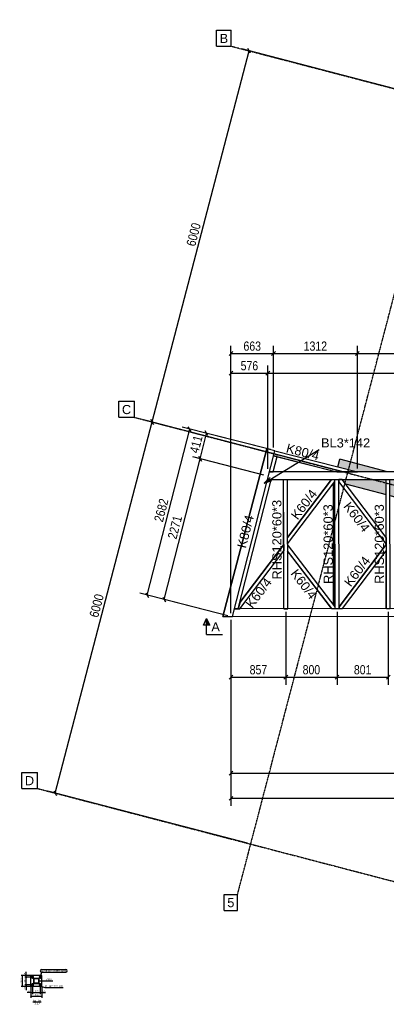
# Model space of a CAD drawing. Header units: millimetres. Extents: x -32861 to 254386, y 0 to 15445.
# Tile 32 of 67: x 139334 to 145063, y 44 to 15445. Entities that reach past the tile are written whole.
import ezdxf

# ---------------------------------------------------------------- set-up
doc = ezdxf.new("R2010")
doc.units = ezdxf.units.MM
doc.linetypes.add('DXK_LINE_DOT3', pattern=[5.9187, 2.979, -0.9799, 0.9799, -0.9799])
doc.styles.add('Arial', font='ARIAL.TTF', dxfattribs={"height": 0.2})
doc.styles.add('Arial Narrow', font='ARIALN.TTF', dxfattribs={"height": 0.2})

# ---------------------------------------------------------------- blocks, each defined once
blk = doc.blocks.new('Unknown-16 - 30809')
at = {"color": 5}
blk.add_line((139540, 82), (139669, 82), dxfattribs=at)
at = {"color": 5, "style": 'Arial'}
for s, p in [('Aa', (139540, 90)), ('1:10', (139565, 45)), ('-', (139598, 90)), ('Aa', (139620, 90))]:
    blk.add_text(s, height=28.7, dxfattribs=at).set_placement(p)
blk = doc.blocks.new('Part-21857 - 21672')
at = {"color": 7}
for p, q in [((144259, 8252), (144259, 8253)), ((144262, 6263), (144259, 8222)), ((144264, 6233), (144260, 8253)), ((144260, 8253), (144320, 8253)), ((144324, 6233), (144320, 8253)), ((144262, 6233), (144262, 6234)), ((144264, 6233), (144324, 6233))]:
    blk.add_line(p, q, dxfattribs=at)
blk = doc.blocks.new('Part-24812 - 21672')
at = {"color": 7}
for p, q in [((144324, 6263), (145062, 7239)), ((145062, 7239), (144324, 6263)), ((145062, 7239), (145062, 7239)), ((145062, 7239), (145062, 7140)), ((144377, 6234), (145062, 7140)), ((144324, 6263), (144324, 6263)), ((144324, 6263), (144324, 6234)), ((144324, 6234), (144324, 6257)), ((144324, 6257), (144324, 6257)), ((144324, 6234), (144324, 6234)), ((144324, 6234), (144377, 6234))]:
    blk.add_line(p, q, dxfattribs=at)
blk = doc.blocks.new('Part-22003 - 21672')
at = {"color": 7}
for p, q in [((148705, 6241), (142687, 6230)), ((148706, 6121), (148705, 6241)), ((142657, 6110), (148706, 6121))]:
    blk.add_line(p, q, dxfattribs=at)
blk = doc.blocks.new('Part-24809 - 21672')
at = {"color": 7}
for p, q in [((144320, 8252), (144321, 8252)), ((144321, 8229), (144320, 8229)), ((144321, 8222), (144320, 8222)), ((145062, 7249), (144320, 8222)), ((144321, 8252), (144321, 8252)), ((144321, 8252), (144321, 8229)), ((144374, 8252), (144321, 8252)), ((144321, 8252), (144321, 8222)), ((145062, 7249), (144321, 8222)), ((145062, 7348), (144374, 8252)), ((145062, 7348), (145062, 7249)), ((145062, 7249), (145062, 7249))]:
    blk.add_line(p, q, dxfattribs=at)
blk = doc.blocks.new('Part-23606 - 21672')
at = {"color": 7}
for p, q in [((144247, 8252), (144247, 8253)), ((144260, 7263), (144247, 8207)), ((144248, 8252), (144248, 8253)), ((144260, 7351), (144248, 8208)), ((144260, 7263), (144260, 7351))]:
    blk.add_line(p, q, dxfattribs=at)
blk = doc.blocks.new('Part-22000 - 21672')
at = {"color": 7}
for p, q in [((148702, 8381), (143234, 8371)), ((148702, 8261), (148702, 8381)), ((143204, 8251), (148702, 8261))]:
    blk.add_line(p, q, dxfattribs=at)
blk = doc.blocks.new('Part-24676 - 21672')
at = {"color": 7}
for p, q in [((143460, 7236), (143458, 8251)), ((143463, 6231), (143459, 8251)), ((143459, 8251), (143519, 8251)), ((143523, 6231), (143519, 8251)), ((143462, 6231), (143460, 7135)), ((143463, 6231), (143523, 6231))]:
    blk.add_line(p, q, dxfattribs=at)
blk = doc.blocks.new('Part-23603 - 21672')
at = {"color": 7}
for p, q in [((144251, 6278), (144260, 7222)), ((144252, 6277), (144261, 7134)), ((144261, 7134), (144260, 7222)), ((144251, 6233), (144251, 6234)), ((144252, 6233), (144252, 6234))]:
    blk.add_line(p, q, dxfattribs=at)
blk = doc.blocks.new('Part-22778 - 21672')
at = {"color": 7}
for p, q in [((143300, 8626), (144290, 8373)), ((143319, 8703), (144611, 8373)), ((143357, 8611), (144289, 8373)), ((144290, 8373), (144611, 8373))]:
    blk.add_line(p, q, dxfattribs=at)
blk = doc.blocks.new('Part-22788 - 21672')
at = {"color": 7}
for p, q in [((143358, 8611), (143300, 8626)), ((143296, 8371), (143358, 8611)), ((143234, 8371), (143296, 8371))]:
    blk.add_line(p, q, dxfattribs=at)
blk = doc.blocks.new('Part-23824 - 21672')
at = {"color": 7}
for p, q in [((144236, 8252), (144236, 8253)), ((144240, 6293), (144236, 8192)), ((144237, 8252), (144237, 8253)), ((144241, 6291), (144237, 8194)), ((144240, 6233), (144240, 6234)), ((144241, 6233), (144241, 6234))]:
    blk.add_line(p, q, dxfattribs=at)
blk = doc.blocks.new('Part-24537 - 21672')
at = {"color": 7}
for p, q in [((144262, 6263), (143521, 7236)), ((144210, 6233), (143521, 7137)), ((144209, 6233), (143521, 7136)), ((144209, 6233), (144262, 6234)), ((144262, 6234), (144262, 6263))]:
    blk.add_line(p, q, dxfattribs=at)
blk = doc.blocks.new('Part-24564 - 21672')
for points in [[(144594, 8373), (144642, 8373), (145081, 8374), (144335, 8569), (144305, 8451), (144611, 8373)], [(144284, 8373), (144289, 8373), (144301, 8373), (144513, 8373), (144305, 8373), (144290, 8373), (144284, 8374)], [(144308, 8253), (144316, 8253), (144317, 8253)], [(145060, 8018), (145059, 8254), (144920, 8254), (144317, 8253), (144320, 8253), (144320, 8252), (144346, 8252), (144368, 8252), (144369, 8252), (144374, 8252), (144426, 8184)], [(144331, 8208), (144320, 8222), (144320, 8211)], [(145060, 8254), (145061, 8254), (145062, 8254), (145107, 8254), (145117, 8254), (145116, 8254), (145107, 8254), (145072, 8254)], [(145534, 7894), (145762, 8196), (145538, 8255), (145118, 8254), (145121, 8254), (145121, 8002)], [(145838, 7815), (145838, 8177), (145826, 8180), (145597, 7878)], [(146332, 7686), (145988, 8137), (145922, 8155), (145922, 7793)], [(146662, 7600), (146661, 7962), (146083, 8112), (146428, 7661)], [(146869, 7545), (147098, 7848), (146723, 7946), (146723, 7584)], [(147440, 7396), (147440, 7758), (147161, 7831), (146933, 7529)], [(148224, 7192), (148264, 7245), (148264, 7255), (147990, 7615), (147524, 7736), (147524, 7374)], [(148264, 7356), (148263, 7543), (148085, 7590)], [(148375, 7421), (148393, 7445), (148392, 7445), (148398, 7452), (148433, 7499), (148325, 7527), (148325, 7424), (148371, 7424)], [(148889, 7018), (148888, 7380), (148497, 7482), (148447, 7416), (148441, 7408), (148393, 7445), (148393, 7445), (148441, 7408), (148422, 7384), (148426, 7381), (148427, 7139)], [(149051, 6976), (149051, 7338), (148969, 7359), (148970, 6997)], [(149233, 6928), (149232, 7290), (149141, 7314), (149141, 6952)], [(149472, 6866), (149560, 7205), (149313, 7269), (149314, 6907)]]:
    blk.add_hatch(color=4).paths.add_polyline_path(points)
at = {"color": 4}
for p, q in [((144305, 8451), (144335, 8569)), ((145081, 8374), (144335, 8569)), ((144284, 8373), (144284, 8374)), ((144320, 8211), (144331, 8208)), ((144426, 8184), (145060, 8018)), ((145538, 8255), (145762, 8196)), ((145826, 8180), (145838, 8177)), ((145922, 8155), (145988, 8137)), ((146083, 8112), (146661, 7962)), ((145121, 8002), (145534, 7894)), ((145597, 7878), (145838, 7815)), ((146723, 7946), (147098, 7848)), ((145922, 7793), (146332, 7686)), ((147161, 7831), (147440, 7758)), ((147524, 7736), (147990, 7615)), ((146428, 7661), (146662, 7600)), ((146723, 7584), (146869, 7545)), ((148085, 7590), (148263, 7543)), ((146933, 7529), (147440, 7396)), ((148325, 7527), (148433, 7499)), ((148497, 7482), (148888, 7380)), ((147524, 7374), (148224, 7192)), ((148969, 7359), (149051, 7338)), ((149141, 7314), (149232, 7290)), ((149313, 7269), (149560, 7205)), ((148427, 7139), (148889, 7018)), ((149560, 7205), (149472, 6866)), ((149560, 7205), (149560, 7205)), ((148970, 6997), (149051, 6976)), ((149141, 6952), (149233, 6928)), ((149314, 6907), (149472, 6866)), ((149472, 6866), (149472, 6866))]:
    blk.add_line(p, q, dxfattribs=at)
blk = doc.blocks.new('Part-24679 - 21672')
at = {"color": 7}
for p, q in [((142775, 6330), (143460, 7236)), ((143461, 7236), (142775, 6329)), ((142776, 6231), (143461, 7137)), ((143460, 7236), (143461, 7236)), ((143461, 7236), (143461, 7137)), ((142775, 6329), (142750, 6231)), ((142773, 6319), (142750, 6231)), ((142772, 6319), (142773, 6319)), ((142775, 6329), (142775, 6329)), ((142750, 6231), (142749, 6231)), ((142750, 6231), (142776, 6231))]:
    blk.add_line(p, q, dxfattribs=at)
blk = doc.blocks.new('Part-24682 - 21672')
at = {"color": 7}
for p, q in [((143521, 7347), (144205, 8251)), ((144206, 8251), (143521, 7346)), ((143521, 7247), (144259, 8222)), ((144205, 8251), (144259, 8252)), ((144259, 8222), (144259, 8252))]:
    blk.add_line(p, q, dxfattribs=at)
blk = doc.blocks.new('Part-24806 - 21672')
at = {"color": 7}
for p, q in [((145061, 7350), (145059, 8254)), ((145065, 6234), (145061, 8254)), ((145061, 8254), (145121, 8254)), ((145125, 6234), (145121, 8254)), ((145061, 7239), (145061, 7249)), ((145063, 6234), (145061, 7138)), ((145065, 6234), (145125, 6234))]:
    blk.add_line(p, q, dxfattribs=at)
blk = doc.blocks.new('Part-24845 - 21672')
at = {"color": 7}
for p, q in [((142749, 6230), (143265, 8250)), ((143265, 8250), (143204, 8250)), ((142687, 6230), (142749, 6230))]:
    blk.add_line(p, q, dxfattribs=at)
blk = doc.blocks.new('GridLine-25927 - 21672')
at = {"color": 6}
for p, q in [((139365, 3671), (139610, 3671)), ((139365, 3421), (139365, 3671)), ((139610, 3421), (139610, 3671)), ((139365, 3421), (139610, 3421))]:
    blk.add_line(p, q, dxfattribs=at)
at = {"color": 6, "linetype": 'DXK_LINE_DOT3'}
blk.add_line((139610, 3421), (149621, 807), dxfattribs=at)
at = {"color": 7, "style": 'Arial'}
blk.add_text('D', height=143, dxfattribs=at).set_placement((139415, 3471))
blk = doc.blocks.new('GridLine-25929 - 21672')
at = {"color": 6}
for p, q in [((142408, 15281), (142641, 15281)), ((142408, 15031), (142408, 15281)), ((142641, 15031), (142641, 15281)), ((142408, 15031), (142641, 15031))]:
    blk.add_line(p, q, dxfattribs=at)
at = {"color": 6, "linetype": 'DXK_LINE_DOT3'}
blk.add_line((142641, 15031), (152652, 12418), dxfattribs=at)
at = {"color": 7, "style": 'Arial'}
blk.add_text('B', height=143, dxfattribs=at).set_placement((142458, 15081))
blk = doc.blocks.new('GridLine-25925 - 21672')
at = {"color": 6}
for p, q in [((146246, 15445), (146458, 15445)), ((146246, 15195), (146246, 15445)), ((146458, 15195), (146458, 15445)), ((146246, 15195), (146458, 15195)), ((142528, 1764), (142739, 1764)), ((142528, 1514), (142528, 1764)), ((142739, 1514), (142739, 1764)), ((142528, 1514), (142739, 1514))]:
    blk.add_line(p, q, dxfattribs=at)
at = {"color": 6, "linetype": 'DXK_LINE_DOT3'}
blk.add_line((142739, 1764), (146246, 15195), dxfattribs=at)
at = {"color": 7, "style": 'Arial'}
for p in [(146296, 15245), (142578, 1564)]:
    blk.add_text('5', height=143, dxfattribs=at).set_placement(p)
blk = doc.blocks.new('GridLine-25928 - 21672')
at = {"color": 6}
for p, q in [((140881, 9476), (141126, 9476)), ((140881, 9226), (140881, 9476)), ((141126, 9226), (141126, 9476)), ((140881, 9226), (141126, 9226))]:
    blk.add_line(p, q, dxfattribs=at)
at = {"color": 6, "linetype": 'DXK_LINE_DOT3'}
blk.add_line((141126, 9226), (151137, 6612), dxfattribs=at)
at = {"color": 7, "style": 'Arial'}
blk.add_text('C', height=143, dxfattribs=at).set_placement((140931, 9276))
blk = doc.blocks.new('Part-67567 - 21672')
at = {"color": 7}
for p, q in [((143196, 8735), (142510, 6109)), ((142510, 6109), (143195, 8735)), ((142657, 6110), (143319, 8703)), ((143319, 8703), (143196, 8735)), ((142510, 6109), (142657, 6110))]:
    blk.add_line(p, q, dxfattribs=at)
blk = doc.blocks.new('Part-30816 - 30809')
h = blk.add_hatch(color=6)
h.paths.add_polyline_path([(139635, 370), (139635, 450), (139555, 450), (139555, 370)])
h.paths.add_polyline_path([(139559, 446), (139631, 446), (139631, 374), (139559, 374)])
at = {"color": 7}
for p, q in [((139555, 370), (139555, 450)), ((139635, 450), (139555, 450)), ((139555, 370), (139635, 370)), ((139559, 374), (139559, 446)), ((139559, 446), (139631, 446)), ((139631, 374), (139559, 374)), ((139631, 446), (139631, 374)), ((139635, 370), (139635, 450))]:
    blk.add_line(p, q, dxfattribs=at)
blk = doc.blocks.new('Bolt-30867 - 30809')
at = {"color": 136}
for p, q in [((139535, 486), (139521, 478)), ((139521, 478), (139521, 462)), ((139521, 462), (139535, 455)), ((139548, 478), (139535, 486)), ((139535, 455), (139548, 462)), ((139548, 462), (139548, 478)), ((139655, 486), (139641, 478)), ((139641, 478), (139641, 462)), ((139641, 462), (139655, 455)), ((139668, 478), (139655, 486)), ((139655, 455), (139668, 462)), ((139668, 462), (139668, 478)), ((139535, 366), (139521, 358)), ((139521, 358), (139521, 342)), ((139521, 342), (139535, 335)), ((139548, 358), (139535, 366)), ((139535, 335), (139548, 342)), ((139548, 342), (139548, 358)), ((139655, 366), (139641, 358)), ((139641, 358), (139641, 342)), ((139641, 342), (139655, 335)), ((139668, 358), (139655, 366)), ((139655, 335), (139668, 342)), ((139668, 342), (139668, 358))]:
    blk.add_line(p, q, dxfattribs=at)
for centre, radius, start, end in [((139535, 470), 15, 90, 270), ((139535, 470), 15, 120, 300), ((139535, 470), 9.5, 0, 180), ((139535, 470), 9.5, 180, 0), ((139535, 470), 15, 300, 120), ((139535, 470), 8, 120, 300), ((139535, 470), 8, 300, 120), ((139535, 470), 15, 270, 90), ((139655, 470), 15, 90, 270), ((139655, 470), 15, 120, 300), ((139655, 470), 9.5, 0, 180), ((139655, 470), 9.5, 180, 0), ((139655, 470), 15, 300, 120), ((139655, 470), 8, 120, 300), ((139655, 470), 8, 300, 120), ((139655, 470), 15, 270, 90), ((139535, 350), 15, 90, 270), ((139535, 350), 15, 120, 300), ((139535, 350), 9.5, 0, 180), ((139535, 350), 9.5, 180, 0), ((139535, 350), 15, 300, 120), ((139535, 350), 8, 120, 300), ((139535, 350), 8, 300, 120), ((139535, 350), 15, 270, 90), ((139655, 350), 15, 90, 270), ((139655, 350), 15, 120, 300), ((139655, 350), 9.5, 0, 180), ((139655, 350), 9.5, 180, 0), ((139655, 350), 15, 300, 120), ((139655, 350), 8, 120, 300), ((139655, 350), 8, 300, 120), ((139655, 350), 15, 270, 90)]:
    blk.add_arc(centre, radius, start, end, dxfattribs=at)
blk = doc.blocks.new('Part-30872 - 30809')
at = {"color": 7}
for p, q in [((139680, 495), (139510, 495)), ((139510, 325), (139510, 495)), ((139680, 325), (139680, 495)), ((139680, 325), (139510, 325))]:
    blk.add_line(p, q, dxfattribs=at)
blk = doc.blocks.new('StraightDimension-25661 - 21672')
at = {"color": 174}
for p, q in [((142636, 6060), (142636, 3147)), ((142666, 3297), (142606, 3237)), ((142636, 3267), (161482, 3267))]:
    blk.add_line(p, q, dxfattribs=at)
blk = doc.blocks.new('StraightDimension-25776 - 21672')
at = {"color": 174}
for p, q in [((143299, 8754), (143299, 10343)), ((144611, 8423), (144611, 10343)), ((143329, 10253), (143269, 10193)), ((143299, 10223), (144611, 10223)), ((144581, 10193), (144641, 10253))]:
    blk.add_line(p, q, dxfattribs=at)
at = {"color": 30, "style": 'Arial Narrow'}
blk.add_text('1312', height=143.2, dxfattribs=at).set_placement((143772, 10268))
blk = doc.blocks.new('StraightDimension-25653 - 21672')
at = {"color": 174}
for p, q in [((142636, 6060), (142636, 3539)), ((148733, 6011), (148733, 3539)), ((142666, 3689), (142606, 3629)), ((142636, 3659), (148733, 3659)), ((148703, 3629), (148763, 3689))]:
    blk.add_line(p, q, dxfattribs=at)
at = {"color": 30, "style": 'Arial Narrow'}
blk.add_text('6097', height=143.2, dxfattribs=at).set_placement((145502, 3704))
blk = doc.blocks.new('StraightDimension-25777 - 21672')
at = {"color": 174}
for p, q in [((142636, 6160), (142636, 10343)), ((143299, 8754), (143299, 10343)), ((142666, 10253), (142606, 10193)), ((142636, 10223), (143299, 10223)), ((143269, 10193), (143329, 10253))]:
    blk.add_line(p, q, dxfattribs=at)
at = {"color": 30, "style": 'Arial Narrow'}
blk.add_text('663', height=143.2, dxfattribs=at).set_placement((142831, 10268))
blk = doc.blocks.new('StraightDimension-25601 - 21672')
at = {"color": 174}
for p, q in [((141405, 9153), (142921, 14958)), ((145928, 14173), (142805, 14989)), ((142943, 14922), (142900, 14995)), ((144412, 8368), (141289, 9183)), ((141384, 9190), (141427, 9116))]:
    blk.add_line(p, q, dxfattribs=at)
at = {"color": 30, "style": 'Arial Narrow'}
blk.add_text('6000', height=143.2, rotation=75.3669, dxfattribs=at).set_placement((142074, 11891))
blk = doc.blocks.new('StraightDimension-25679 - 21672')
at = {"color": 174}
for p, q in [((143493, 6181), (143493, 5041)), ((142636, 6060), (142636, 5041)), ((142666, 5191), (142606, 5131)), ((142636, 5161), (143493, 5161)), ((143463, 5131), (143523, 5191))]:
    blk.add_line(p, q, dxfattribs=at)
at = {"color": 30, "style": 'Arial Narrow'}
blk.add_text('857', height=143.2, dxfattribs=at).set_placement((142928, 5206))
blk = doc.blocks.new('StraightDimension-25600 - 21672')
at = {"color": 174}
for p, q in [((139890, 3348), (141405, 9153)), ((144412, 8368), (141289, 9183)), ((141427, 9116), (141384, 9190)), ((142896, 2563), (139773, 3378)), ((139868, 3384), (139911, 3311))]:
    blk.add_line(p, q, dxfattribs=at)
at = {"color": 30, "style": 'Arial Narrow'}
blk.add_text('6000', height=143.2, rotation=75.3669, dxfattribs=at).set_placement((140558, 6085))
blk = doc.blocks.new('StraightDimension-25680 - 21672')
at = {"color": 174}
for p, q in [((143493, 6181), (143493, 5041)), ((144293, 6183), (144293, 5041)), ((143523, 5191), (143463, 5131)), ((143493, 5161), (144293, 5161)), ((144263, 5131), (144323, 5191))]:
    blk.add_line(p, q, dxfattribs=at)
at = {"color": 30, "style": 'Arial Narrow'}
blk.add_text('800', height=143.2, dxfattribs=at).set_placement((143756, 5206))
blk = doc.blocks.new('StraightDimension-25681 - 21672')
at = {"color": 174}
for p, q in [((144293, 6183), (144293, 5041)), ((145094, 6184), (145094, 5041)), ((144323, 5191), (144263, 5131)), ((144293, 5161), (145094, 5161)), ((145064, 5131), (145124, 5191))]:
    blk.add_line(p, q, dxfattribs=at)
at = {"color": 30, "style": 'Arial Narrow'}
blk.add_text('801', height=143.2, dxfattribs=at).set_placement((144557, 5206))
blk = doc.blocks.new('StraightDimension-25778 - 21672')
at = {"color": 174}
for p, q in [((144611, 8423), (144611, 10343)), ((148729, 8491), (148729, 10343)), ((144641, 10253), (144581, 10193)), ((144611, 10223), (148729, 10223)), ((148699, 10193), (148759, 10253))]:
    blk.add_line(p, q, dxfattribs=at)
at = {"color": 30, "style": 'Arial Narrow'}
blk.add_text('4118', height=143.2, dxfattribs=at).set_placement((146487, 10268))
blk = doc.blocks.new('StraightDimension-25826 - 21672')
at = {"color": 174}
for p, q in [((141327, 6444), (141991, 9043)), ((143251, 8720), (141874, 9072)), ((142012, 9006), (141969, 9079)), ((142588, 6122), (141210, 6474)), ((141305, 6481), (141348, 6408))]:
    blk.add_line(p, q, dxfattribs=at)
at = {"color": 30, "style": 'Arial Narrow'}
blk.add_text('2682', height=143.2, rotation=75.6648, dxfattribs=at).set_placement((141570, 7578))
blk = doc.blocks.new('StraightDimension-25883 - 21672')
at = {"color": 174}
for p, q in [((143212, 8421), (143212, 10036)), ((143242, 9946), (143182, 9886)), ((143212, 9916), (162042, 9916))]:
    blk.add_line(p, q, dxfattribs=at)
blk = doc.blocks.new('StraightDimension-25884 - 21672')
at = {"color": 174}
for p, q in [((142636, 6160), (142636, 10036)), ((143212, 8421), (143212, 10036)), ((142666, 9946), (142606, 9886)), ((142636, 9916), (143212, 9916)), ((143182, 9886), (143242, 9946))]:
    blk.add_line(p, q, dxfattribs=at)
at = {"color": 30, "style": 'Arial Narrow'}
blk.add_text('576', height=143.2, dxfattribs=at).set_placement((142787, 9961))
blk = doc.blocks.new('StraightDimension-69506 - 21672')
at = {"color": 174}
for p, q in [((143252, 8720), (142138, 9005)), ((142153, 8577), (142255, 8975)), ((142276, 8939), (142233, 9012)), ((143148, 8323), (142037, 8607)), ((142131, 8614), (142174, 8541))]:
    blk.add_line(p, q, dxfattribs=at)
at = {"color": 30, "style": 'Arial Narrow'}
blk.add_text('411', height=143.2, rotation=75.6648, dxfattribs=at).set_placement((142126, 8655))
blk = doc.blocks.new('StraightDimension-69507 - 21672')
at = {"color": 174}
for p, q in [((141591, 6377), (142153, 8577)), ((143148, 8323), (142037, 8607)), ((142174, 8541), (142131, 8614)), ((142588, 6122), (141474, 6406)), ((141569, 6413), (141612, 6340))]:
    blk.add_line(p, q, dxfattribs=at)
at = {"color": 30, "style": 'Arial Narrow'}
blk.add_text('2271', height=143.2, rotation=75.6648, dxfattribs=at).set_placement((141783, 7311))
blk = doc.blocks.new('StraightDimension-30976 - 30809')
at = {"color": 174}
for p, q in [((139500, 495), (139355, 495)), ((139385, 489), (139373, 501)), ((139379, 325), (139379, 495)), ((139500, 325), (139355, 325)), ((139373, 331), (139385, 319))]:
    blk.add_line(p, q, dxfattribs=at)
at = {"color": 30, "style": 'Arial Narrow'}
blk.add_text('170', height=28.6, rotation=90.0002, dxfattribs=at).set_placement((139370, 383))
blk = doc.blocks.new('StraightDimension-31008 - 30809')
at = {"color": 174}
for p, q in [((139525, 350), (139413, 350)), ((139500, 325), (139413, 325)), ((139443, 344), (139431, 356)), ((139431, 331), (139443, 319)), ((139437, 325), (139437, 350)), ((139437, 325), (139437, 266)), ((139437, 325), (139437, 266))]:
    blk.add_line(p, q, dxfattribs=at)
at = {"color": 30, "style": 'Arial Narrow'}
blk.add_text('25', height=28.6, rotation=90.0002, dxfattribs=at).set_placement((139428, 277))
blk = doc.blocks.new('StraightDimension-30878 - 30809')
at = {"color": 174}
for p, q in [((139510, 315), (139510, 146)), ((139680, 315), (139680, 146)), ((139516, 176), (139504, 164)), ((139510, 170), (139680, 170)), ((139674, 164), (139686, 176))]:
    blk.add_line(p, q, dxfattribs=at)
at = {"color": 30, "style": 'Arial Narrow'}
blk.add_text('170', height=28.6, dxfattribs=at).set_placement((139568, 179))
blk = doc.blocks.new('StraightDimension-30910 - 30809')
at = {"color": 174}
for p, q in [((139510, 315), (139510, 203)), ((139535, 340), (139535, 203)), ((139510, 227), (139451, 227)), ((139510, 227), (139451, 227)), ((139516, 233), (139504, 221)), ((139510, 227), (139535, 227)), ((139529, 221), (139541, 233))]:
    blk.add_line(p, q, dxfattribs=at)
at = {"color": 30, "style": 'Arial Narrow'}
blk.add_text('25', height=28.6, dxfattribs=at).set_placement((139462, 236))
blk = doc.blocks.new('StraightDimension-30911 - 30809')
at = {"color": 174}
for p, q in [((139535, 340), (139535, 203)), ((139655, 340), (139655, 203)), ((139541, 233), (139529, 221)), ((139535, 227), (139655, 227)), ((139649, 221), (139661, 233))]:
    blk.add_line(p, q, dxfattribs=at)
at = {"color": 30, "style": 'Arial Narrow'}
blk.add_text('120', height=28.6, dxfattribs=at).set_placement((139568, 236))
blk = doc.blocks.new('StraightDimension-30912 - 30809')
at = {"color": 174}
for p, q in [((139655, 340), (139655, 203)), ((139680, 310), (139680, 203)), ((139661, 233), (139649, 221)), ((139655, 227), (139680, 227)), ((139674, 221), (139686, 233)), ((139680, 227), (139739, 227)), ((139680, 227), (139739, 227))]:
    blk.add_line(p, q, dxfattribs=at)
at = {"color": 30, "style": 'Arial Narrow'}
blk.add_text('25', height=28.6, dxfattribs=at).set_placement((139691, 236))
blk = doc.blocks.new('StraightDimension-31009 - 30809')
at = {"color": 174}
for p, q in [((139525, 470), (139413, 470)), ((139443, 464), (139431, 476)), ((139437, 350), (139437, 470)), ((139525, 350), (139413, 350)), ((139431, 356), (139443, 344))]:
    blk.add_line(p, q, dxfattribs=at)
at = {"color": 30, "style": 'Arial Narrow'}
blk.add_text('120', height=28.6, rotation=90.0002, dxfattribs=at).set_placement((139428, 383))
blk = doc.blocks.new('StraightDimension-31010 - 30809')
at = {"color": 174}
for p, q in [((139500, 495), (139413, 495)), ((139525, 470), (139413, 470)), ((139443, 489), (139431, 501)), ((139431, 476), (139443, 464)), ((139437, 495), (139437, 554)), ((139437, 495), (139437, 554)), ((139437, 470), (139437, 495))]:
    blk.add_line(p, q, dxfattribs=at)
at = {"color": 30, "style": 'Arial Narrow'}
blk.add_text('25', height=28.6, rotation=90.0002, dxfattribs=at).set_placement((139428, 506))
blk = doc.blocks.new('Mark-21855 - 21672')
at = {"color": 30, "style": 'Arial'}
blk.add_text('RHS120*60*3', height=143.26, rotation=90.1091, dxfattribs=at).set_placement((144227, 6620))
blk = doc.blocks.new('Mark-24680 - 21672')
at = {"color": 30, "style": 'Arial'}
blk.add_text('K60/4', height=143.3, rotation=52.9127, dxfattribs=at).set_placement((143677, 7611))
blk = doc.blocks.new('Mark-22776 - 21672')
at = {"color": 30, "style": 'Arial'}
blk.add_text('K80/4', height=143.3, rotation=345.6646, dxfattribs=at).set_placement((143487, 8679))
blk = doc.blocks.new('Mark-69135 - 21672')
at = {"color": 136}
for p, q in [((143153, 8195), (144013, 8724)), ((143246, 8282), (143153, 8195)), ((143153, 8195), (143272, 8239))]:
    blk.add_line(p, q, dxfattribs=at)
at = {"color": 30, "style": 'Arial'}
blk.add_text('BL3*142', height=143.3, dxfattribs=at).set_placement((144043, 8754))
blk = doc.blocks.new('Mark-24843 - 21672')
at = {"color": 30, "style": 'Arial'}
blk.add_text('K80/4', height=143.3, rotation=75.6705, dxfattribs=at).set_placement((142867, 7168))
blk = doc.blocks.new('Mark-24804 - 21672')
at = {"color": 30, "style": 'Arial'}
blk.add_text('RHS120*60*3', height=143.26, rotation=90.1091, dxfattribs=at).set_placement((145027, 6621))
blk = doc.blocks.new('SectionMark-25921 - 21672')
blk.add_hatch(color=5).paths.add_polyline_path([(142304, 5977), (142254, 5977), (142254, 6077)])
at = {"color": 5}
for p, q in [((142204, 5976), (142254, 6077)), ((142254, 5827), (142254, 6077)), ((142254, 6077), (142304, 5977)), ((142304, 5977), (142204, 5976)), ((142254, 5827), (142504, 5827))]:
    blk.add_line(p, q, dxfattribs=at)
at = {"color": 5, "style": 'Arial'}
blk.add_text('A', height=143, rotation=0.1089, dxfattribs=at).set_placement((142329, 5877))
blk = doc.blocks.new('Mark-24810 - 21672')
at = {"color": 30, "style": 'Arial'}
blk.add_text('K60/4', height=143.3, rotation=52.9127, dxfattribs=at).set_placement((144507, 6564))
blk = doc.blocks.new('Mark-24535 - 21672')
at = {"color": 30, "style": 'Arial'}
blk.add_text('K60/4', height=143.3, rotation=307.3051, dxfattribs=at).set_placement((143559, 6781))
blk = doc.blocks.new('Mark-24674 - 21672')
at = {"color": 30, "style": 'Arial'}
blk.add_text('RHS120*60*3', height=143.26, rotation=90.1091, dxfattribs=at).set_placement((143426, 6689))
blk = doc.blocks.new('Mark-24677 - 21672')
at = {"color": 30, "style": 'Arial'}
blk.add_text('K60/4', height=143.3, rotation=52.9127, dxfattribs=at).set_placement((142969, 6227))
blk = doc.blocks.new('Mark-24807 - 21672')
at = {"color": 30, "style": 'Arial'}
blk.add_text('K60/4', height=143.3, rotation=307.3051, dxfattribs=at).set_placement((144385, 7831))
blk = doc.blocks.new('Mark-30812 - 30809')
at = {"color": 136}
for p, q in [((139635, 410), (139734, 410)), ((139734, 410), (139851, 410))]:
    blk.add_line(p, q, dxfattribs=at)
at = {"color": 30, "style": 'Arial'}
blk.add_text('K80/4', height=28.7, dxfattribs=at).set_placement((139740, 416))
blk = doc.blocks.new('Mark-30863 - 30809')
at = {"color": 7}
for p, q in [((139655, 470), (139677, 548)), ((139677, 590), (140054, 590)), ((139677, 548), (140054, 548))]:
    blk.add_line(p, q, dxfattribs=at)
for centre, start, end in [((139677, 569), 90, 270), ((140054, 569), 270, 90)]:
    blk.add_arc(centre, 21, start, end, dxfattribs=at)
at = {"color": 30, "style": 'Arial'}
for s, p in [('4', (139683, 554)), ('*M', (139714, 554)), ('16', (139772, 554)), ('*', (139826, 554)), ('75', (139850, 554)), ('HV 10.9', (139904, 554))]:
    blk.add_text(s, height=28.7, dxfattribs=at).set_placement(p)
blk = doc.blocks.new('Mark-30868 - 30809')
at = {"color": 136}
for p, q in [((139680, 325), (139727, 306)), ((139727, 306), (140015, 306))]:
    blk.add_line(p, q, dxfattribs=at)
at = {"color": 30, "style": 'Arial'}
for s, p in [('BL16*170', (139733, 312)), ('*', (139918, 312)), ('170', (139943, 312))]:
    blk.add_text(s, height=28.7, dxfattribs=at).set_placement(p)

msp = doc.modelspace()

# ---------------------------------------------------------------- block references
for name in ['GridLine-25925 - 21672', 'GridLine-25929 - 21672', 'StraightDimension-25601 - 21672', 'StraightDimension-25777 - 21672', 'StraightDimension-25776 - 21672', 'StraightDimension-25778 - 21672', 'StraightDimension-25884 - 21672', 'StraightDimension-25883 - 21672', 'GridLine-25928 - 21672', 'StraightDimension-25600 - 21672', 'StraightDimension-25826 - 21672', 'StraightDimension-69506 - 21672', 'Mark-69135 - 21672', 'Mark-22776 - 21672', 'Part-67567 - 21672', 'Part-22788 - 21672', 'Part-22778 - 21672', 'StraightDimension-69507 - 21672', 'Part-24564 - 21672', 'Part-22000 - 21672', 'Part-24845 - 21672', 'Part-24676 - 21672', 'Part-24682 - 21672', 'Part-23824 - 21672', 'Part-23606 - 21672', 'Part-21857 - 21672', 'Part-24809 - 21672', 'Part-24806 - 21672', 'Mark-24680 - 21672', 'Mark-24674 - 21672', 'Mark-21855 - 21672', 'Mark-24807 - 21672', 'Mark-24804 - 21672', 'Mark-24843 - 21672', 'Part-24812 - 21672', 'Part-24679 - 21672', 'Part-24537 - 21672', 'Part-23603 - 21672', 'Mark-24810 - 21672', 'Mark-24535 - 21672', 'Mark-24677 - 21672', 'StraightDimension-25679 - 21672', 'Part-22003 - 21672', 'StraightDimension-25680 - 21672', 'StraightDimension-25681 - 21672', 'SectionMark-25921 - 21672', 'StraightDimension-25661 - 21672', 'StraightDimension-25653 - 21672', 'GridLine-25927 - 21672', 'StraightDimension-30976 - 30809', 'StraightDimension-31010 - 30809', 'StraightDimension-31009 - 30809', 'Part-30872 - 30809', 'Bolt-30867 - 30809', 'Mark-30863 - 30809', 'StraightDimension-31008 - 30809', 'StraightDimension-30910 - 30809', 'StraightDimension-30878 - 30809', 'StraightDimension-30911 - 30809', 'Part-30816 - 30809', 'Mark-30812 - 30809', 'StraightDimension-30912 - 30809', 'Mark-30868 - 30809', 'Unknown-16 - 30809']:
    msp.add_blockref(name, (0, 0))

doc.saveas('drawing.dxf')
